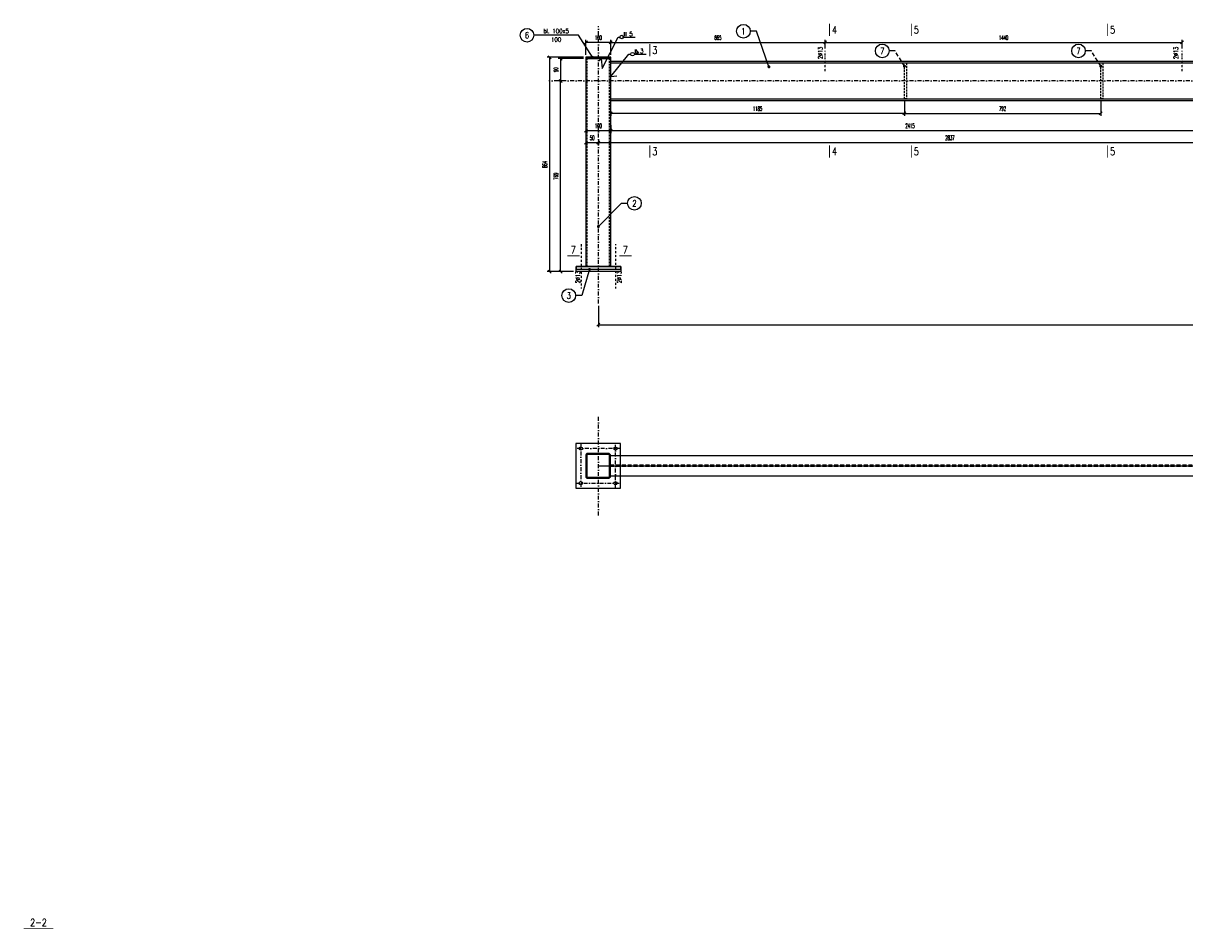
# Model space of a CAD drawing. Header units: millimetres. Extents: x -228255 to 14536, y -140109 to 119945.
# Tile 34 of 123: x -195891 to -191205, y 60310 to 63963. Entities that reach past the tile are written whole.
import ezdxf
from ezdxf.enums import TextEntityAlignment as Align

# ---------------------------------------------------------------- set-up
doc = ezdxf.new("R2010")
doc.units = ezdxf.units.MM
doc.header["$LTSCALE"] = 2.5
for name, pattern in [('DASHDOT', [25.4, 12.7, -6.35, 0, -6.35]), ('DASHDOT2', [12.7, 6.35, -3.175, 0, -3.175]), ('DASHED', [19.05, 12.7, -6.35]), ('DASHED2', [9.525, 6.35, -3.175])]:
    doc.linetypes.add(name, pattern=pattern)
for name, color, linetype in [('Gruba', 6, 'Continuous'), ('Opisy_stal', 7, 'Continuous'), ('Osie', 134, 'DASHDOT'), ('Osie_laczniki', 157, 'DASHDOT2'), ('stal', 4, 'Continuous'), ('Stal_nw', 181, 'DASHED2'), ('Tekst', 31, 'Continuous'), ('Wymiary', 86, 'Continuous')]:
    doc.layers.add(name, color=color, linetype=linetype)
doc.styles.get("Standard").update_dxf_attribs({"font": 'romans.shx', "width": 0.65})
doc.styles.add('style1', font='romand.shx', dxfattribs={"width": 0.8})
doc.styles.add('style3', font='romans.shx', dxfattribs={"width": 0.5})
doc.dimstyles.new('Skala_10', dxfattribs={"dimtxt": 18, "dimasz": 12, "dimexe": 10, "dimexo": 10, "dimgap": 10, "dimtad": 1, "dimdec": 0, "dimdsep": 46, "dimtxsty": 'style3', "dimblk": 'OBLIQUE', "dimcen": 0, "dimdle": 1, "dimclrd": 256, "dimclre": 256, "dimclrt": 31, "dimadec": 1, "dimazin": 0, "dimtfac": 1, "dimtdec": 0, "dimtix": 1, "dimtmove": 2, "dimatfit": 0, "dimldrblk": 'DOT', "dimfxl": 1, "dimtolj": 1, "dimtzin": 0, "dimlwd": -1, "dimlwe": -1, "dimarcsym": 0})
doc.dimstyles.new('Skala_10$7', dxfattribs={"dimscale": 0, "dimtxt": 18, "dimasz": 12, "dimexe": 10, "dimexo": 15, "dimgap": 5, "dimtad": 1, "dimdec": 0, "dimrnd": 0.5, "dimzin": 9, "dimdsep": 46, "dimtxsty": 'Standard', "dimblk1": 'OBLIQUE', "dimblk2": 'OBLIQUE', "dimsah": 1, "dimcen": 10, "dimdle": 10, "dimclrt": 31, "dimadec": 0, "dimazin": 0, "dimtfac": 1, "dimtdec": 0, "dimtmove": 2, "dimatfit": 3, "dimldrblk": 'DOT', "dimfxl": 1, "dimtolj": 1, "dimtzin": 9, "dimarcsym": 0})

# ---------------------------------------------------------------- blocks, each defined once
blk = doc.blocks.new('_Oblique')
at = {"color": 0, "linetype": 'ByBlock', "lineweight": -2}
blk.add_line((-0.5, -0.5), (0.5, 0.5), dxfattribs=at)
blk = doc.blocks.new('*D914')
at = {"layer": 'Defpoints', "color": 0, "ltscale": 0.5, "transparency": 16777216}
for p in [(-193570.6, 62832.6), (-187896.6, 62832.6), (-187896.6, 62746.5)]:
    blk.add_point(p, dxfattribs=at)
at = {"layer": 'Wymiary', "ltscale": 0.5, "transparency": 16777216}
for p, q in [((-193570.6, 62822.6), (-193570.6, 62736.5)), ((-187896.6, 62822.6), (-187896.6, 62736.5)), ((-193571.6, 62746.5), (-187895.6, 62746.5))]:
    blk.add_line(p, q, dxfattribs=at)
at = {"layer": 'Wymiary', "ltscale": 0.5, "transparency": 16777216, "xscale": 12, "yscale": 12, "zscale": 12, "rotation": 180}
blk.add_blockref('_Oblique', (-193570.6, 62746.5), dxfattribs=at)
at = {"layer": 'Wymiary', "ltscale": 0.5, "transparency": 16777216, "xscale": 12, "yscale": 12, "zscale": 12}
blk.add_blockref('_Oblique', (-187896.6, 62746.5), dxfattribs=at)
at = {"layer": 'Wymiary', "color": 31, "ltscale": 0.5, "transparency": 16777216, "insert": (-190733.6, 62765.5), "char_height": 18, "attachment_point": 5, "style": 'style3'}
blk.add_mtext('\\A1;5674', dxfattribs=at)
blk = doc.blocks.new('_Dot')
at = {"color": 0, "linetype": 'ByBlock', "lineweight": -2}
blk.add_line((-0.5, 0), (-1, 0), dxfattribs=at)
at = {"color": 0, "linetype": 'ByBlock', "const_width": 0.5}
blk.add_lwpolyline([(-0.25, 0, 1), (0.25, 0, 1)], format="xyb", close=True, dxfattribs=at)
blk = doc.blocks.new('*D916')
at = {"layer": 'Defpoints', "color": 0, "ltscale": 0.5, "transparency": 16777216}
for p in [(-193520.6, 63561.1), (-191105.6, 63561.2), (-191105.6, 63529.9)]:
    blk.add_point(p, dxfattribs=at)
at = {"layer": 'Wymiary', "ltscale": 0.5, "transparency": 16777216}
for p, q in [((-193520.6, 63551.1), (-193520.6, 63519.9)), ((-191105.6, 63551.2), (-191105.6, 63519.9)), ((-193521.6, 63529.9), (-191104.6, 63529.9))]:
    blk.add_line(p, q, dxfattribs=at)
at = {"layer": 'Wymiary', "ltscale": 0.5, "transparency": 16777216, "xscale": 12, "yscale": 12, "zscale": 12, "rotation": 180}
blk.add_blockref('_Oblique', (-193520.6, 63529.9), dxfattribs=at)
at = {"layer": 'Wymiary', "ltscale": 0.5, "transparency": 16777216, "xscale": 12, "yscale": 12, "zscale": 12}
blk.add_blockref('_Oblique', (-191105.6, 63529.9), dxfattribs=at)
at = {"layer": 'Wymiary', "color": 31, "ltscale": 0.5, "transparency": 16777216, "insert": (-192313.1, 63548.9), "char_height": 18, "attachment_point": 5, "style": 'style3'}
blk.add_mtext('\\A1;2415', dxfattribs=at)
blk = doc.blocks.new('*D919')
at = {"layer": 'Defpoints', "color": 0, "ltscale": 0.5, "transparency": 16777216}
for p in [(-193620.6, 63545.3), (-193520.6, 63545.3), (-193520.6, 63529.9)]:
    blk.add_point(p, dxfattribs=at)
at = {"layer": 'Wymiary', "ltscale": 0.5, "transparency": 16777216}
for p, q in [((-193621.6, 63529.9), (-193519.6, 63529.9)), ((-193620.6, 63535.3), (-193620.6, 63519.9)), ((-193520.6, 63535.3), (-193520.6, 63519.9))]:
    blk.add_line(p, q, dxfattribs=at)
at = {"layer": 'Wymiary', "ltscale": 0.5, "transparency": 16777216, "xscale": 12, "yscale": 12, "zscale": 12, "rotation": 180}
blk.add_blockref('_Oblique', (-193620.6, 63529.9), dxfattribs=at)
at = {"layer": 'Wymiary', "ltscale": 0.5, "transparency": 16777216, "xscale": 12, "yscale": 12, "zscale": 12}
blk.add_blockref('_Oblique', (-193520.6, 63529.9), dxfattribs=at)
at = {"layer": 'Wymiary', "color": 31, "ltscale": 0.5, "transparency": 16777216, "insert": (-193570.6, 63548.9), "char_height": 18, "attachment_point": 5, "style": 'style3'}
blk.add_mtext('\\A1;100', dxfattribs=at)
blk = doc.blocks.new('Row_obwod_prawa')
at = {"color": 7}
for p, q in [((0, 0), (7.2, 0)), ((21.6, 0), (69.12, 0)), ((26.2368, 3.6), (26.2368, 19.6)), ((32.5368, 3.6), (32.5368, 19.6))]:
    blk.add_line(p, q, dxfattribs=at)
blk.add_circle((14.4, 0), 7.2, dxfattribs=at)
at = {"color": 31, "width": 0.8}
blk.add_attdef('A', (44.9568, 3.6), '', height=18, dxfattribs=at)
blk = doc.blocks.new('Pach_obwod_prawa')
at = {"color": 7}
for p, q in [((0, 0), (7.2, 0)), ((21.6, 0), (69.12, 0)), ((26.2368, 4.32), (26.2368, 19.44)), ((26.2368, 19.44), (37.7568, 4.32)), ((37.7568, 4.32), (26.2368, 4.32))]:
    blk.add_line(p, q, dxfattribs=at)
blk.add_circle((14.4, 0), 7.2, dxfattribs=at)
at = {"color": 31, "width": 0.8}
blk.add_attdef('A', (44.9568, 3.6), '', height=18, dxfattribs=at)
blk = doc.blocks.new('Elem_prawy')
at = {"color": 7}
blk.add_line((0, 0), (25, 0), dxfattribs=at)
blk.add_circle((52.5, 0), 27.5, dxfattribs=at)
at = {"color": 31, "width": 0.8}
blk.add_attdef('22', text='', height=25, dxfattribs=at).set_placement((52.5, 0), align=Align.MIDDLE)
blk = doc.blocks.new('Zk100x100x4')
for points in [[(-42, -50), (42, -50, 0.414214), (50, -42), (50, 42, 0.414214), (42, 50), (-42, 50, 0.414214), (-50, 42), (-50, -42, 0.414214)], [(-42, -46), (42, -46, 0.414214), (46, -42), (46, 42, 0.414214), (42, 46), (-42, 46, 0.414214), (-46, 42), (-46, -42, 0.414214)]]:
    blk.add_lwpolyline(points, format="xyb", close=True)
blk = doc.blocks.new('Elem_lewy')
at = {"color": 7}
blk.add_line((0, 0), (-25, 0), dxfattribs=at)
blk.add_circle((-52.5, 0), 27.5, dxfattribs=at)
at = {"color": 31, "width": 0.8}
blk.add_attdef('22', text='', height=25, dxfattribs=at).set_placement((-52.5, 0), align=Align.MIDDLE)
blk = doc.blocks.new('Op_el_lewy')
at = {"color": 7}
blk.add_line((0, 0), (-180, 0), dxfattribs=at)
blk.add_circle((-207.5, 0), 27.5, dxfattribs=at)
at = {"color": 31, "width": 0.8}
blk.add_attdef('22', text='', height=25, dxfattribs=at).set_placement((-207.5, 0), align=Align.MIDDLE)
for tag, p in [('ZK_120X120X5', (-90, 7.875)), ('1000', (-90, -26.649))]:
    blk.add_attdef(tag, text='', height=18, dxfattribs=at).set_placement(p, align=Align.CENTER)
blk = doc.blocks.new('*D979')
at = {"layer": 'Defpoints', "color": 0, "ltscale": 0.5, "transparency": 16777216}
for p in [(-193620.6, 63507), (-193570.6, 63502), (-193570.6, 63481.3)]:
    blk.add_point(p, dxfattribs=at)
at = {"layer": 'Wymiary', "ltscale": 0.5, "transparency": 16777216}
for p, q in [((-193621.6, 63481.3), (-193569.6, 63481.3)), ((-193620.6, 63497), (-193620.6, 63471.3)), ((-193570.6, 63492), (-193570.6, 63471.3))]:
    blk.add_line(p, q, dxfattribs=at)
at = {"layer": 'Wymiary', "ltscale": 0.5, "transparency": 16777216, "xscale": 12, "yscale": 12, "zscale": 12, "rotation": 180}
blk.add_blockref('_Oblique', (-193620.6, 63481.3), dxfattribs=at)
at = {"layer": 'Wymiary', "ltscale": 0.5, "transparency": 16777216, "xscale": 12, "yscale": 12, "zscale": 12}
blk.add_blockref('_Oblique', (-193570.6, 63481.3), dxfattribs=at)
at = {"layer": 'Wymiary', "color": 31, "ltscale": 0.5, "transparency": 16777216, "insert": (-193595.6, 63500.3), "char_height": 18, "attachment_point": 5, "style": 'style3'}
blk.add_mtext('\\A1;50', dxfattribs=at)
blk = doc.blocks.new('*D980')
at = {"layer": 'Defpoints', "color": 0, "ltscale": 0.5, "transparency": 16777216}
for p in [(-190733.6, 63600.4), (-193570.6, 63502), (-190733.6, 63481.7)]:
    blk.add_point(p, dxfattribs=at)
at = {"layer": 'Wymiary', "ltscale": 0.5, "transparency": 16777216}
for p, q in [((-190733.6, 63590.4), (-190733.6, 63471.7)), ((-193571.6, 63481.7), (-190732.6, 63481.7)), ((-193570.6, 63492), (-193570.6, 63471.7))]:
    blk.add_line(p, q, dxfattribs=at)
at = {"layer": 'Wymiary', "ltscale": 0.5, "transparency": 16777216, "xscale": 12, "yscale": 12, "zscale": 12, "rotation": 180}
blk.add_blockref('_Oblique', (-193570.6, 63481.7), dxfattribs=at)
at = {"layer": 'Wymiary', "ltscale": 0.5, "transparency": 16777216, "xscale": 12, "yscale": 12, "zscale": 12}
blk.add_blockref('_Oblique', (-190733.6, 63481.7), dxfattribs=at)
at = {"layer": 'Wymiary', "color": 31, "ltscale": 0.5, "transparency": 16777216, "insert": (-192152.1, 63500.7), "char_height": 18, "attachment_point": 5, "style": 'style3'}
blk.add_mtext('\\A1;2837', dxfattribs=at)
blk = doc.blocks.new('*D984')
at = {"layer": 'Defpoints', "color": 0, "ltscale": 0.5, "transparency": 16777216}
for p in [(-192655.6, 63885.7), (-192655.6, 63851.4), (-193520.6, 63825.4)]:
    blk.add_point(p, dxfattribs=at)
at = {"layer": 'Wymiary', "ltscale": 0.5, "transparency": 16777216}
for p, q in [((-193521.6, 63885.7), (-192654.6, 63885.7)), ((-193520.6, 63835.4), (-193520.6, 63895.7)), ((-192655.6, 63861.4), (-192655.6, 63895.7))]:
    blk.add_line(p, q, dxfattribs=at)
at = {"layer": 'Wymiary', "ltscale": 0.5, "transparency": 16777216, "xscale": 12, "yscale": 12, "zscale": 12, "rotation": 180}
blk.add_blockref('_Oblique', (-193520.6, 63885.7), dxfattribs=at)
at = {"layer": 'Wymiary', "ltscale": 0.5, "transparency": 16777216, "xscale": 12, "yscale": 12, "zscale": 12}
blk.add_blockref('_Oblique', (-192655.6, 63885.7), dxfattribs=at)
at = {"layer": 'Wymiary', "color": 31, "ltscale": 0.5, "transparency": 16777216, "insert": (-193088.1, 63904.7), "char_height": 18, "attachment_point": 5, "style": 'style3'}
blk.add_mtext('\\A1;865', dxfattribs=at)
blk = doc.blocks.new('*D985')
at = {"layer": 'Defpoints', "color": 0, "ltscale": 0.5, "transparency": 16777216}
for p in [(-191215.6, 63885.7), (-192655.6, 63851.4), (-191215.6, 63851.4)]:
    blk.add_point(p, dxfattribs=at)
at = {"layer": 'Wymiary', "ltscale": 0.5, "transparency": 16777216}
for p, q in [((-192656.6, 63885.7), (-191214.6, 63885.7)), ((-192655.6, 63861.4), (-192655.6, 63895.7)), ((-191215.6, 63861.4), (-191215.6, 63895.7))]:
    blk.add_line(p, q, dxfattribs=at)
at = {"layer": 'Wymiary', "ltscale": 0.5, "transparency": 16777216, "xscale": 12, "yscale": 12, "zscale": 12, "rotation": 180}
blk.add_blockref('_Oblique', (-192655.6, 63885.7), dxfattribs=at)
at = {"layer": 'Wymiary', "ltscale": 0.5, "transparency": 16777216, "xscale": 12, "yscale": 12, "zscale": 12}
blk.add_blockref('_Oblique', (-191215.6, 63885.7), dxfattribs=at)
at = {"layer": 'Wymiary', "color": 31, "ltscale": 0.5, "transparency": 16777216, "insert": (-191935.6, 63904.7), "char_height": 18, "attachment_point": 5, "style": 'style3'}
blk.add_mtext('\\A1;1440', dxfattribs=at)
blk = doc.blocks.new('*D986')
at = {"layer": 'Defpoints', "color": 0, "ltscale": 0.5, "transparency": 16777216}
for p in [(-193620.6, 63885.7), (-193620.6, 63825.4), (-193520.6, 63825.4)]:
    blk.add_point(p, dxfattribs=at)
at = {"layer": 'Wymiary', "ltscale": 0.5, "transparency": 16777216}
for p, q in [((-193519.6, 63885.7), (-193621.6, 63885.7)), ((-193620.6, 63835.4), (-193620.6, 63895.7)), ((-193520.6, 63835.4), (-193520.6, 63895.7))]:
    blk.add_line(p, q, dxfattribs=at)
at = {"layer": 'Wymiary', "ltscale": 0.5, "transparency": 16777216, "xscale": 12, "yscale": 12, "zscale": 12, "rotation": 180}
blk.add_blockref('_Oblique', (-193620.6, 63885.7), dxfattribs=at)
at = {"layer": 'Wymiary', "ltscale": 0.5, "transparency": 16777216, "xscale": 12, "yscale": 12, "zscale": 12}
blk.add_blockref('_Oblique', (-193520.6, 63885.7), dxfattribs=at)
at = {"layer": 'Wymiary', "color": 31, "ltscale": 0.5, "transparency": 16777216, "insert": (-193570.6, 63904.7), "char_height": 18, "attachment_point": 5, "style": 'style3'}
blk.add_mtext('\\A1;100', dxfattribs=at)
blk = doc.blocks.new('*D993')
at = {"layer": 'Defpoints', "color": 0, "ltscale": 0.5, "transparency": 16777216}
for p in [(-193620.6, 63825.4), (-193767.4, 62961.1), (-193660.6, 62961.1)]:
    blk.add_point(p, dxfattribs=at)
at = {"layer": 'Wymiary', "ltscale": 0.5, "transparency": 16777216}
for p, q in [((-193630.6, 63825.4), (-193777.4, 63825.4)), ((-193767.4, 63826.4), (-193767.4, 62960.1)), ((-193670.6, 62961.1), (-193777.4, 62961.1))]:
    blk.add_line(p, q, dxfattribs=at)
at = {"layer": 'Wymiary', "ltscale": 0.5, "transparency": 16777216, "xscale": 12, "yscale": 12, "zscale": 12}
for p, rotation in [((-193767.4, 63825.4), 90), ((-193767.4, 62961.1), 270)]:
    blk.add_blockref('_Oblique', p, dxfattribs=dict(at, rotation=rotation))
at = {"layer": 'Wymiary', "color": 31, "ltscale": 0.5, "transparency": 16777216, "insert": (-193786.4, 63393.2), "char_height": 18, "attachment_point": 5, "rotation": 90, "style": 'style3'}
blk.add_mtext('\\A1;864', dxfattribs=at)
blk = doc.blocks.new('*D992')
at = {"layer": 'Defpoints', "color": 0, "ltscale": 0.5, "transparency": 16777216}
for p in [(-193722.8, 63730.4), (-193709.4, 63730.4), (-193660.6, 62961.1)]:
    blk.add_point(p, dxfattribs=at)
at = {"layer": 'Wymiary', "ltscale": 0.5, "transparency": 16777216}
for p, q in [((-193719.4, 63730.4), (-193732.8, 63730.4)), ((-193722.8, 62960.1), (-193722.8, 63731.4)), ((-193670.6, 62961.1), (-193732.8, 62961.1))]:
    blk.add_line(p, q, dxfattribs=at)
at = {"layer": 'Wymiary', "ltscale": 0.5, "transparency": 16777216, "xscale": 12, "yscale": 12, "zscale": 12}
for p, rotation in [((-193722.8, 63730.4), 90), ((-193722.8, 62961.1), 270)]:
    blk.add_blockref('_Oblique', p, dxfattribs=dict(at, rotation=rotation))
at = {"layer": 'Wymiary', "color": 31, "ltscale": 0.5, "transparency": 16777216, "insert": (-193741.8, 63345.7), "char_height": 18, "attachment_point": 5, "rotation": 90, "style": 'style3'}
blk.add_mtext('\\A1;769', dxfattribs=at)
blk = doc.blocks.new('*D991')
at = {"layer": 'Defpoints', "color": 0, "ltscale": 0.5, "transparency": 16777216}
for p in [(-193620.6, 63820.4), (-193722.8, 63730.4), (-193700.3, 63730.4)]:
    blk.add_point(p, dxfattribs=at)
at = {"layer": 'Wymiary', "ltscale": 0.5, "transparency": 16777216}
for p, q in [((-193630.6, 63820.4), (-193732.8, 63820.4)), ((-193722.8, 63821.4), (-193722.8, 63729.4)), ((-193710.3, 63730.4), (-193732.8, 63730.4))]:
    blk.add_line(p, q, dxfattribs=at)
at = {"layer": 'Wymiary', "ltscale": 0.5, "transparency": 16777216, "xscale": 12, "yscale": 12, "zscale": 12}
for p, rotation in [((-193722.8, 63820.4), 90), ((-193722.8, 63730.4), 270)]:
    blk.add_blockref('_Oblique', p, dxfattribs=dict(at, rotation=rotation))
at = {"layer": 'Wymiary', "color": 31, "ltscale": 0.5, "transparency": 16777216, "insert": (-193741.8, 63775.4), "char_height": 18, "attachment_point": 5, "rotation": 90, "style": 'style3'}
blk.add_mtext('\\A1;90', dxfattribs=at)
blk = doc.blocks.new('*D1114')
at = {"layer": 'Defpoints', "color": 0, "ltscale": 0.5, "transparency": 16777216}
for p in [(-192335.6, 63657.8), (-193520.6, 63608.8), (-193520.6, 63599)]:
    blk.add_point(p, dxfattribs=at)
at = {"layer": 'Wymiary', "ltscale": 0.5, "transparency": 16777216}
for p, q in [((-192335.6, 63647.8), (-192335.6, 63589)), ((-192334.6, 63599), (-193521.6, 63599)), ((-193520.6, 63598.8), (-193520.6, 63589))]:
    blk.add_line(p, q, dxfattribs=at)
at = {"layer": 'Wymiary', "ltscale": 0.5, "transparency": 16777216, "xscale": 12, "yscale": 12, "zscale": 12, "rotation": 180}
blk.add_blockref('_Oblique', (-193520.6, 63599), dxfattribs=at)
at = {"layer": 'Wymiary', "ltscale": 0.5, "transparency": 16777216, "xscale": 12, "yscale": 12, "zscale": 12}
blk.add_blockref('_Oblique', (-192335.6, 63599), dxfattribs=at)
at = {"layer": 'Wymiary', "color": 31, "ltscale": 0.5, "transparency": 16777216, "insert": (-192928.1, 63618), "char_height": 18, "attachment_point": 5, "style": 'style3'}
blk.add_mtext('\\A1;1185', dxfattribs=at)
blk = doc.blocks.new('*D1115')
at = {"layer": 'Defpoints', "color": 0, "ltscale": 0.5, "transparency": 16777216}
for p in [(-192335.6, 63657.8), (-191543.6, 63657.8), (-191543.6, 63599)]:
    blk.add_point(p, dxfattribs=at)
at = {"layer": 'Wymiary', "ltscale": 0.5, "transparency": 16777216}
for p, q in [((-192335.6, 63647.8), (-192335.6, 63589)), ((-191543.6, 63647.8), (-191543.6, 63589)), ((-192336.6, 63599), (-191542.6, 63599))]:
    blk.add_line(p, q, dxfattribs=at)
at = {"layer": 'Wymiary', "ltscale": 0.5, "transparency": 16777216, "xscale": 12, "yscale": 12, "zscale": 12, "rotation": 180}
blk.add_blockref('_Oblique', (-192335.6, 63599), dxfattribs=at)
at = {"layer": 'Wymiary', "ltscale": 0.5, "transparency": 16777216, "xscale": 12, "yscale": 12, "zscale": 12}
blk.add_blockref('_Oblique', (-191543.6, 63599), dxfattribs=at)
at = {"layer": 'Wymiary', "color": 31, "ltscale": 0.5, "transparency": 16777216, "insert": (-191939.6, 63618), "char_height": 18, "attachment_point": 5, "style": 'style3'}
blk.add_mtext('\\A1;792', dxfattribs=at)

msp = doc.modelspace()

# ---------------------------------------------------------------- linework, layer by layer
at = {"layer": 'Gruba', "const_width": 3}
for points in [[(-192638.18, 63961.3), (-192638.18, 63911.3)], [(-192308.18, 63961.3), (-192308.18, 63911.3)], [(-191516.18, 63961.3), (-191516.18, 63911.3)], [(-193363.09, 63878.81), (-193363.09, 63828.81)], [(-193363.09, 63470.92), (-193363.09, 63420.92)], [(-192638.18, 63470.92), (-192638.18, 63420.92)], [(-192308.18, 63470.92), (-192308.18, 63420.92)], [(-191516.18, 63470.92), (-191516.18, 63420.92)], [(-193696.46, 63024.49), (-193646.46, 63024.49)], [(-193486.47, 63024.49), (-193436.47, 63024.49)], [(-195889.67, 60311.42), (-195769.67, 60311.42)]]:
    msp.add_lwpolyline(points, dxfattribs=at)
at = {"layer": 'Opisy_stal', "ltscale": 0.5}
for p, q in [((-193555.86, 63779.86), (-193490.79, 63907)), ((-193520.61, 63748), (-193447.08, 63838.03)), ((-193566.05, 63810.9), (-193559.47, 63820.37)), ((-193559.47, 63820.37), (-193555.86, 63779.86)), ((-193520.61, 63748), (-193496.28, 63750.95))]:
    msp.add_line(p, q, dxfattribs=at)
at = {"layer": 'Osie', "ltscale": 0.5}
for p, q in [((-193570.61, 62832.62), (-193570.61, 63950.37)), ((-187744.81, 63730.37), (-193770.61, 63730.37)), ((-193570.61, 61977.34), (-193570.61, 62377.34))]:
    msp.add_line(p, q, dxfattribs=at)
at = {"layer": 'Osie', "linetype": 'ByBlock'}
msp.add_line((-193571.61, 62177.34), (-187896.61, 62177.34), dxfattribs=at)
at = {"layer": 'Osie_laczniki', "ltscale": 0.5}
for p, q in [((-192655.61, 63769.37), (-192655.61, 63851.37)), ((-191215.61, 63769.37), (-191215.61, 63851.37)), ((-193640.61, 63072.08), (-193640.61, 62892.08)), ((-193500.61, 62892.08), (-193500.61, 63072.08))]:
    msp.add_line(p, q, dxfattribs=at)
at = {"layer": 'Osie_laczniki'}
for p, q in [((-193481.61, 62247.34), (-193661.61, 62247.34)), ((-193641.61, 62267.34), (-193641.61, 62087.34)), ((-193501.61, 62087.34), (-193501.61, 62267.34)), ((-193661.61, 62107.34), (-193481.61, 62107.34))]:
    msp.add_line(p, q, dxfattribs=at)
at = {"layer": 'stal', "ltscale": 0.5}
for p, q in [((-193520.61, 63802.97), (-191160.61, 63802.97)), ((-193520.61, 63657.77), (-191160.61, 63657.77))]:
    msp.add_line(p, q, dxfattribs=at)
at = {"layer": 'stal'}
for p, q in [((-190745.61, 62218.34), (-193521.61, 62218.34)), ((-190745.61, 62136.34), (-193521.61, 62136.34))]:
    msp.add_line(p, q, dxfattribs=at)
at = {"layer": 'stal', "ltscale": 0.5}
for points in [[(-193620.61, 63820.37), (-193520.61, 63820.37), (-193520.61, 63825.37), (-193620.61, 63825.37)], [(-193660.61, 62970.08), (-193480.61, 62970.08), (-193480.61, 62982.08), (-193660.61, 62982.08)], [(-193660.61, 62982.08), (-193480.61, 62982.08), (-193480.61, 62961.11), (-193660.61, 62961.11)]]:
    msp.add_lwpolyline(points, close=True, dxfattribs=at)
for points in [[(-193520.61, 62982.08), (-193520.61, 63820.37), (-193620.61, 63820.37), (-193620.61, 62982.08)], [(-191160.61, 63650.37), (-193520.61, 63650.37), (-193520.61, 63810.37), (-191160.61, 63810.37)]]:
    msp.add_lwpolyline(points, dxfattribs=at)
at = {"layer": 'stal'}
msp.add_lwpolyline([(-193661.61, 62087.34), (-193481.61, 62087.34), (-193481.61, 62267.34), (-193661.61, 62267.34)], close=True, dxfattribs=at)
for centre in [(-193641.61, 62247.34), (-193501.61, 62247.34), (-193641.61, 62107.34), (-193501.61, 62107.34)]:
    msp.add_circle(centre, 6.5, dxfattribs=at)
at = {"layer": 'Stal_nw', "ltscale": 0.5}
for p, q in [((-193615.61, 62982.08), (-193615.61, 63820.37)), ((-193525.61, 62982.08), (-193525.61, 63820.37))]:
    msp.add_line(p, q, dxfattribs=at)
at = {"layer": 'Stal_nw'}
for p, q in [((-190745.61, 62179.84), (-193521.61, 62179.84)), ((-190745.61, 62174.84), (-193521.61, 62174.84))]:
    msp.add_line(p, q, dxfattribs=at)
at = {"layer": 'Stal_nw', "ltscale": 0.5}
for points in [[(-192335.61, 63802.97), (-192327.61, 63802.97), (-192327.61, 63657.77), (-192335.61, 63657.77)], [(-191543.61, 63802.97), (-191535.61, 63802.97), (-191535.61, 63657.77), (-191543.61, 63657.77)]]:
    msp.add_lwpolyline(points, close=True, dxfattribs=at)

# ---------------------------------------------------------------- block references
at = {"layer": 'Opisy_stal', "ltscale": 0.5}
for name, p, values in [('Op_el_lewy', (-193651.08, 63914.39), {'1000': '100', '22': '6', 'ZK_120X120X5': 'bl. 100x5'}), ('Row_obwod_prawa', (-193490.79, 63907), {'A': '5'}), ('Elem_lewy', (-192933, 63930.52), {'22': '1'}), ('Elem_lewy', (-192372.96, 63851.05), {'22': '7'}), ('Elem_lewy', (-191580.96, 63851.05), {'22': '7'}), ('Pach_obwod_prawa', (-193447.08, 63838.03), {'A': '3'}), ('Elem_prawy', (-193477.6, 63236.39), {'22': '2'}), ('Elem_lewy', (-193637.59, 62864.2), {'22': '3'})]:
    msp.add_blockref(name, p, dxfattribs=at).add_auto_attribs(values)
at = {"layer": 'stal'}
msp.add_blockref('Zk100x100x4', (-193571.61, 62177.34), dxfattribs=at)

# ---------------------------------------------------------------- texts
at = {"layer": 'Gruba', "style": 'style1', "width": 0.8}
for s, p in [('4', (-192628.18, 63936.3)), ('5', (-192298.18, 63936.3)), ('5', (-191506.18, 63936.3)), ('3', (-193353.09, 63853.81)), ('3', (-193353.09, 63445.92)), ('4', (-192628.18, 63445.92)), ('5', (-192298.18, 63445.92)), ('5', (-191506.18, 63445.92))]:
    msp.add_text(s, height=30, dxfattribs=at).set_placement(p, align=Align.MIDDLE_LEFT)
for s, p in [('7', (-193671.46, 63024.49)), ('7', (-193461.47, 63024.49)), ('2-2', (-195829.67, 60311.42))]:
    msp.add_text(s, height=30, dxfattribs=at).set_placement(p, align=Align.BOTTOM_CENTER)
at = {"layer": 'Tekst', "ltscale": 0.5, "width": 0.65}
for p in [(-192665.95, 63818.45), (-191231.53, 63818.45), (-193644.27, 62913.85), (-193477.34, 62913.85)]:
    msp.add_text('2%%C13', height=18, rotation=90, dxfattribs=at).set_placement(p)

# ---------------------------------------------------------------- dimensions: what is measured, and where the dimension line sits
at = {"layer": 'Wymiary', "ltscale": 0.5}
for base, p1, p2, picture, middle in [((-193620.61, 63885.66), (-193520.61, 63825.37), (-193620.61, 63825.37), '*D986', (-193570.61, 63904.66)), ((-192655.61, 63885.66), (-193520.61, 63825.37), (-192655.61, 63851.37), '*D984', (-193088.11, 63904.66)), ((-191215.61, 63885.66), (-192655.61, 63851.37), (-191215.61, 63851.37), '*D985', (-191935.61, 63904.66)), ((-193520.61, 63599.04), (-192335.61, 63657.77), (-193520.61, 63608.83), '*D1114', (-192928.11, 63618.04)), ((-191543.61, 63599.04), (-192335.61, 63657.77), (-191543.61, 63657.77), '*D1115', (-191939.61, 63618.04)), ((-190733.61, 63481.66), (-193570.61, 63502), (-190733.61, 63600.37), '*D980', (-192152.11, 63500.66)), ((-193520.61, 63529.92), (-193620.61, 63545.25), (-193520.61, 63545.25), '*D919', (-193570.61, 63548.92)), ((-191105.61, 63529.92), (-193520.61, 63561.12), (-191105.61, 63561.19), '*D916', (-192313.11, 63548.92)), ((-193570.61, 63481.32), (-193620.61, 63507.03), (-193570.61, 63502), '*D979', (-193595.61, 63500.32)), ((-187896.61, 62746.49), (-193570.61, 62832.62), (-187896.61, 62832.62), '*D914', (-190733.61, 62765.49))]:
    dim = msp.add_linear_dim(base=base, p1=p1, p2=p2, dimstyle='Skala_10', dxfattribs=at)
    dim.commit()
    dim.dimension.update_dxf_attribs({"geometry": picture, "text_midpoint": middle})
for base, p1, p2, picture, middle in [((-193767.35, 62961.11), (-193620.61, 63825.37), (-193660.61, 62961.11), '*D993', (-193786.35, 63393.24)), ((-193722.75, 63730.37), (-193620.61, 63820.37), (-193700.25, 63730.37), '*D991', (-193741.75, 63775.37)), ((-193722.75, 63730.37), (-193660.61, 62961.11), (-193709.39, 63730.37), '*D992', (-193741.75, 63345.74))]:
    dim = msp.add_linear_dim(base=base, p1=p1, p2=p2, angle=90, dimstyle='Skala_10', dxfattribs=at)
    dim.commit()
    dim.dimension.update_dxf_attribs({"geometry": picture, "text_midpoint": middle})

# ---------------------------------------------------------------- leaders
at = {"layer": 'Opisy_stal', "ltscale": 0.5}
for points in [[(-192882.4, 63786.97), (-192933, 63930.52)], [(-193594.95, 63825.37), (-193651.08, 63914.39)], [(-193570.61, 63142.65), (-193477.6, 63236.39)], [(-193606.56, 62970.08), (-193637.59, 62864.2)]]:
    msp.add_leader(points, dimstyle='Skala_10$7', override={"dimscale": 1, "dimtad": 0}, dxfattribs=at)
at = {"layer": 'Opisy_stal', "linetype": 'DASHED', "ltscale": 0.5}
for points in [[(-192335.61, 63789.7), (-192372.96, 63851.05)], [(-191543.61, 63789.7), (-191580.96, 63851.05)]]:
    msp.add_leader(points, dimstyle='Skala_10$7', override={"dimscale": 1, "dimtad": 0}, dxfattribs=at)

doc.saveas('drawing.dxf')
